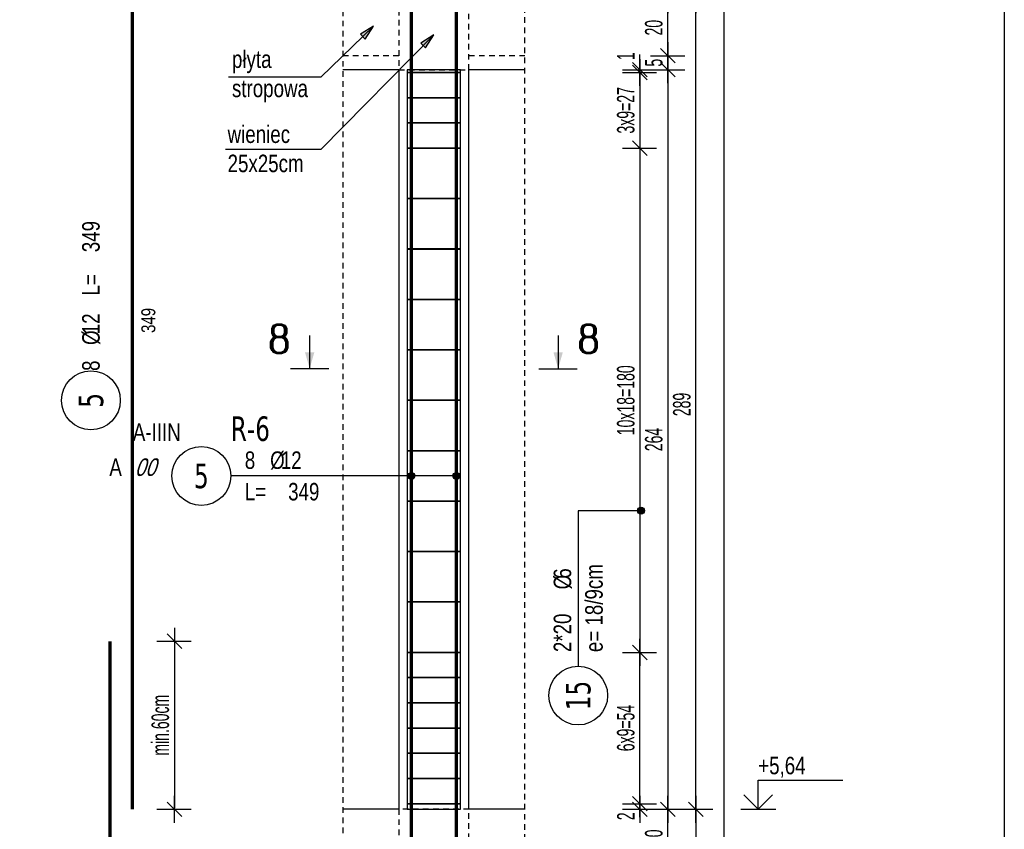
# Model space of a CAD drawing. Header units: millimetres. Extents: x 11988 to 14650, y -1596 to 604.
# Tile 33 of 38: x 13638 to 13989, y -246 to 43. Entities that reach past the tile are written whole.
import ezdxf
from ezdxf.enums import TextEntityAlignment as Align

# ---------------------------------------------------------------- set-up
doc = ezdxf.new("R2010")
doc.units = ezdxf.units.MM
doc.header["$LTSCALE"] = 10
doc.linetypes.add('MP', pattern=[0.36, 0.2, -0.16])
for name, color, linetype in [('BA_txg', 3, 'Continuous'), ('BA_wic', 1, 'Continuous'), ('BA_wis', 2, 'Continuous'), ('BA_wym', 1, 'Continuous'), ('BZ_kot', 7, 'Continuous'), ('BZ_odn', 1, 'Continuous'), ('BZ_opi1', 7, 'Continuous'), ('BZ_opi2', 4, 'Continuous'), ('BZ_opi3', 30, 'Continuous'), ('BZ_opi4', 53, 'Continuous'), ('BZ_P_roz', 11, 'Continuous'), ('BZ_P_wid', 3, 'Continuous'), ('BZ_P_wyc', 134, 'Continuous'), ('BZ_txs', 2, 'Continuous'), ('BZ_wym', 1, 'Continuous')]:
    doc.layers.add(name, color=color, linetype=linetype)
for name, color, linetype, plot in [('BZ_obroz', 137, 'Continuous', False), ('BZ_obw', 230, 'Continuous', False), ('BZ_pom', 6, 'Continuous', False)]:
    doc.layers.add(name, color=color, linetype=linetype, plot=plot)
doc.styles.add('BIKTBG', font='tahoma.ttf', dxfattribs={"width": 0.85})
doc.styles.add('BIKTC', font='bikromsw.shx', dxfattribs={"width": 0.85})
doc.styles.add('BIKTS', font='bikromsw.shx', dxfattribs={"width": 0.8})
doc.styles.add('BIKWYM', font='bikromsw.shx', dxfattribs={"width": 0.6})
doc.styles.add('ROMANC', font='ROMANC.SHX')
doc.dimstyles.new('BA_KR_25_cm', dxfattribs={"dimscale": 0.25, "dimtxt": 25, "dimasz": 1.666667, "dimexe": 24, "dimexo": 0, "dimgap": 0, "dimtad": 0, "dimdec": 1, "dimrnd": 0.5, "dimzin": 9, "dimdsep": 46, "dimtxsty": 'BIKWYM', "dimblk": 'WYM-KR', "dimcen": 0, "dimdle": 20, "dimclrd": 256, "dimclre": 256, "dimclrt": 2, "dimadec": 0, "dimazin": 0, "dimtfac": 0.033333, "dimtdec": 1, "dimtmove": 0, "dimatfit": 3, "dimldrblk": 'WYM-KR', "dimfxl": 25, "dimfxlon": 1, "dimtvp": 0.8, "dimtolj": 1, "dimarcsym": 0})
doc.dimstyles.new('BZ_KP_25_cm', dxfattribs={"dimscale": 0.25, "dimtxt": 25, "dimasz": 1.666667, "dimexe": 24, "dimexo": 0, "dimgap": 0, "dimtad": 0, "dimdec": 1, "dimrnd": 0.5, "dimzin": 9, "dimdsep": 46, "dimtxsty": 'BIKWYM', "dimblk": 'WYM-KR', "dimblk1": 'WYM-KP', "dimblk2": 'WYM-KP', "dimsah": 1, "dimcen": 0, "dimdle": 20, "dimclrd": 256, "dimclre": 256, "dimclrt": 7, "dimadec": 0, "dimazin": 0, "dimtfac": 0.033333, "dimtdec": 1, "dimtmove": 0, "dimatfit": 3, "dimldrblk": 'WYM-KP', "dimfxl": 1, "dimtvp": 0.8, "dimtolj": 1, "dimarcsym": 0})
doc.dimstyles.new('BZ_ST_25_cm', dxfattribs={"dimscale": 0.25, "dimtxt": 25, "dimasz": 1.666667, "dimexe": 24, "dimexo": 0, "dimgap": 0, "dimtad": 0, "dimdec": 1, "dimrnd": 0.5, "dimdsep": 46, "dimtxsty": 'BIKWYM', "dimblk": 'WYM-ST', "dimcen": 0, "dimdle": 20, "dimclrd": 256, "dimclre": 256, "dimclrt": 7, "dimadec": 0, "dimazin": 0, "dimtfac": 0.033333, "dimtdec": 1, "dimtix": 1, "dimtmove": 2, "dimatfit": 3, "dimldrblk": 'WYM-ST', "dimfxl": 1, "dimtvp": 0.8, "dimtolj": 1, "dimtzin": 0, "dimarcsym": 0})

# ---------------------------------------------------------------- blocks, each defined once
blk = doc.blocks.new('WYM-ST')
blk.add_hatch(color=256).paths.add_polyline_path([(-13, 2.88), (0, 0), (-13, -2.88)])
blk.add_lwpolyline([(0, 0), (-13, 2.88), (-13, -2.88), (0, 0)])
blk = doc.blocks.new('ST2')
blk.add_line((13.77, 0), (0, 0))
blk.add_solid([(6.84, -1.95), (6.84, 1.95), (0, 0)])
blk = doc.blocks.new('eprzh')
blk.add_line((-47.9, 0), (47.9, 0))
at = {"xscale": 6, "yscale": 6, "zscale": 6, "rotation": 90}
blk.add_blockref('ST2', (0, 0), dxfattribs=at)
at = {"style": 'ROMANC'}
blk.add_attdef('PRZ', text='', height=70, dxfattribs=at).set_placement((76, 39.4), align=Align.CENTER)
blk = doc.blocks.new('WYM-KR')
at = {"linetype": 'ByBlock'}
blk.add_line((11.52, 0), (-11.52, 0), dxfattribs=at)
at = {"color": 7, "linetype": 'ByBlock'}
blk.add_line((6.24, 6.24), (-6.24, -6.24), dxfattribs=at)
blk = doc.blocks.new('*D332')
at = {"layer": 'BA_wym', "lineweight": -2}
for p, q in [((13686.62, -179.34), (13698.87, -179.34)), ((13692.87, -179.76), (13692.87, -238.92)), ((13686.62, -239.34), (13698.87, -239.34))]:
    blk.add_line(p, q, dxfattribs=at)
at = {"layer": 'Defpoints', "color": 0}
for p in [(13669.87, -179.34), (13677.87, -239.34), (13692.87, -239.34)]:
    blk.add_point(p, dxfattribs=at)
at = {"layer": 'BA_wym', "lineweight": -2, "xscale": 0.4166666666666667, "yscale": 0.4166666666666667, "zscale": 0.4166666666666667}
for p, rotation in [((13692.87, -179.34), 90), ((13692.87, -239.34), 270)]:
    blk.add_blockref('WYM-KR', p, dxfattribs=dict(at, rotation=rotation))
at = {"layer": 'BA_wym', "color": 2, "insert": (13687.87, -209.34), "char_height": 6.25, "attachment_point": 5, "rotation": 90, "style": 'BIKWYM'}
blk.add_mtext('\\A1;min.60cm', dxfattribs=at)
blk = doc.blocks.new('WYM-KP')
blk.add_hatch(color=256).paths.add_polyline_path([(3, 0, 1), (-3, 0, 1)])
blk.add_circle((0, 0), 3)
blk = doc.blocks.new('bik_BlkOpPret', base_point=(608.5, -87.83))
at = {"layer": 'BZ_opi1', "style": 'BIKTS', "width": 0.8}
for tag, p in [('SZTUK', (567.31, -85.33)), ('PRZEDR_FI', (581.12, -85.33)), ('PRZEKROJ', (584.93, -85.33)), ('PRZEDR_L', (567.31, -96.58)), ('DLUGOSC', (582.78, -96.58)), ('UWAGA', (567.31, -105.33))]:
    blk.add_attdef(tag, p, '', height=6.25, dxfattribs=at)
at = {"layer": 'BZ_opi2', "style": 'BIKTBG', "width": 0.8}
blk.add_attdef('NUMER', text='', height=8.75, dxfattribs=at).set_placement((551.81, -87.83), align=Align.MIDDLE_CENTER)
at = {"layer": 'BZ_pom', "width": 0.8}
for tag, p, height, style in [('POZYCJA', (562.31, -75.33), 8.75, 'BIKTBG'), ('GATUNEK', (526.97, -75.33), 6.25, 'BIKTS'), ('METODA_L', (520.17, -87.83), 6.25, 'BIKTS'), ('EURO_KOD', (529.45, -87.83), 6.25, 'BIKTS')]:
    blk.add_attdef(tag, p, '', height=height, dxfattribs=dict(at, style=style))
at = {"layer": 'BZ_wym', "width": 0.8}
for tag, p, height, style, flags in [('PRZEDR_NR', (567.31, -114.71), 8.75, 'BIKTBG', 1), ('PRZEDR_SZT', (567.31, -124.08), 6.25, 'BIKTS', 1), ('TYP_PRETA', (567.31, -133.46), 6.25, 'BIKTS', 3), ('EURO_KOD_SEGMENTY', (580.88, -142.83), 6.25, 'BIKTS', 3), ('HAK_1', (567.31, -152.21), 6.25, 'BIKTS', 3), ('HAK_2', (567.31, -161.58), 6.25, 'BIKTS', 3), ('ID', (567.31, -170.96), 6.25, 'BIKTS', 3), ('ID_C', (567.31, -180.33), 6.25, 'BIKTS', 3), ('b_atr_0', (567.31, -189.71), 6.25, 'BIKTS', 3)]:
    blk.add_attdef(tag, p, '', height=height, dxfattribs=dict(at, style=style, flags=flags))
blk = doc.blocks.new('bik_BlkOpPretW', base_point=(917.65, 307.46))
at = {"layer": 'BZ_opi2', "style": 'BIKTBG', "width": 0.8}
blk.add_attdef('NUMER', text='', height=8.75, dxfattribs=at).set_placement((933.15, 307.46), align=Align.MIDDLE_CENTER)
at = {"layer": 'BZ_opi4', "style": 'BIKTS', "width": 0.8}
for tag, p in [('SZTUK', (943.38, 304.33)), ('PRZEDR_FI', (952.43, 304.33)), ('PRZEKROJ', (956.24, 304.33)), ('PRZEDR_L', (970.04, 304.33)), ('DLUGOSC', (985.52, 304.33))]:
    blk.add_attdef(tag, p, '', height=6.25, dxfattribs=at)
at = {"layer": 'BZ_pom', "width": 0.8}
for tag, p, height, style, flags in [('POZYCJA', (943.38, 294.96), 8.75, 'BIKTBG', 3), ('GATUNEK', (943.38, 285.58), 6.25, 'BIKTS', 1), ('METODA_L', (943.38, 266.83), 6.25, 'BIKTS', 3)]:
    blk.add_attdef(tag, p, '', height=height, dxfattribs=dict(at, style=style, flags=flags))
at = {"layer": 'BZ_wym', "width": 0.8}
for tag, p, height, style, flags in [('UWAGA', (943.38, 276.21), 6.25, 'BIKTS', 1), ('TYP_PRETA', (943.38, 257.46), 6.25, 'BIKTS', 3), ('PRZEDR_NR', (943.38, 248.08), 8.75, 'BIKTBG', 1), ('PRZEDR_SZT', (943.38, 238.71), 6.25, 'BIKTS', 1), ('EURO_KOD', (943.38, 229.33), 6.25, 'BIKTS', 3), ('EURO_KOD_SEGMENTY', (956.95, 229.33), 6.25, 'BIKTS', 3), ('HAK_1', (943.38, 219.96), 6.25, 'BIKTS', 3), ('HAK_2', (943.38, 210.58), 6.25, 'BIKTS', 3), ('ID', (943.38, 201.21), 6.25, 'BIKTS', 3), ('ID_C', (943.38, 191.83), 6.25, 'BIKTS', 3), ('b_atr_0', (943.38, 182.46), 6.25, 'BIKTS', 3)]:
    blk.add_attdef(tag, p, '', height=height, dxfattribs=dict(at, style=style, flags=flags))
blk = doc.blocks.new('*D348')
at = {"layer": 'BA_wym', "lineweight": -2}
for p, q in [((13852.75, -237.34), (13865, -237.34)), ((13859, -236.92), (13859, -236.51)), ((13859, -237.34), (13859, -239.34)), ((13852.75, -239.34), (13865, -239.34)), ((13859, -239.76), (13859, -243.51))]:
    blk.add_line(p, q, dxfattribs=at)
at = {"layer": 'Defpoints', "color": 0}
for p in [(13795, -237.34), (13818, -239.34), (13859, -239.34)]:
    blk.add_point(p, dxfattribs=at)
at = {"layer": 'BA_wym', "lineweight": -2, "xscale": 0.4166666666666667, "yscale": 0.4166666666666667, "zscale": 0.4166666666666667}
for p, rotation in [((13859, -237.34), 270), ((13859, -239.34), 90)]:
    blk.add_blockref('WYM-KR', p, dxfattribs=dict(at, rotation=rotation))
at = {"layer": 'BA_wym', "color": 2, "insert": (13854, -241.84), "char_height": 6.25, "attachment_point": 5, "rotation": 90, "style": 'BIKWYM'}
blk.add_mtext('\\A1;2', dxfattribs=at)
blk = doc.blocks.new('*D349')
at = {"layer": 'BA_wym', "lineweight": -2}
for p, q in [((13852.75, -183.34), (13865, -183.34)), ((13859, -236.92), (13859, -183.76)), ((13852.75, -237.34), (13865, -237.34))]:
    blk.add_line(p, q, dxfattribs=at)
at = {"layer": 'Defpoints', "color": 0}
for p in [(13795, -183.34), (13859, -183.34), (13795, -237.34)]:
    blk.add_point(p, dxfattribs=at)
at = {"layer": 'BA_wym', "lineweight": -2, "xscale": 0.4166666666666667, "yscale": 0.4166666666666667, "zscale": 0.4166666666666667}
for p, rotation in [((13859, -183.34), 90), ((13859, -237.34), 270)]:
    blk.add_blockref('WYM-KR', p, dxfattribs=dict(at, rotation=rotation))
at = {"layer": 'BA_wym', "color": 2, "insert": (13854, -210.34), "char_height": 6.25, "attachment_point": 5, "rotation": 90, "style": 'BIKWYM'}
blk.add_mtext('\\A1;6x9=54', dxfattribs=at)
blk = doc.blocks.new('*D350')
at = {"layer": 'BA_wym', "lineweight": -2}
for p, q in [((13852.75, -3.34), (13865, -3.34)), ((13859, -3.76), (13859, -182.92)), ((13852.75, -183.34), (13865, -183.34))]:
    blk.add_line(p, q, dxfattribs=at)
at = {"layer": 'Defpoints', "color": 0}
for p in [(13795, -3.34), (13795, -183.34), (13859, -183.34)]:
    blk.add_point(p, dxfattribs=at)
at = {"layer": 'BA_wym', "lineweight": -2, "xscale": 0.4166666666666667, "yscale": 0.4166666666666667, "zscale": 0.4166666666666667}
for p, rotation in [((13859, -3.34), 90), ((13859, -183.34), 270)]:
    blk.add_blockref('WYM-KR', p, dxfattribs=dict(at, rotation=rotation))
at = {"layer": 'BA_wym', "color": 2, "insert": (13854, -93.34), "char_height": 6.25, "attachment_point": 5, "rotation": 90, "style": 'BIKWYM'}
blk.add_mtext('\\A1;10x18=180', dxfattribs=at)
blk = doc.blocks.new('*D351')
at = {"layer": 'BA_wym', "lineweight": -2}
for p, q in [((13852.75, 23.66), (13865, 23.66)), ((13859, 24.08), (13859, 24.49)), ((13859, 23.66), (13859, -3.34)), ((13852.75, -3.34), (13865, -3.34)), ((13859, -3.76), (13859, -4.17))]:
    blk.add_line(p, q, dxfattribs=at)
at = {"layer": 'Defpoints', "color": 0}
for p in [(13795, 23.66), (13795, -3.34), (13859, -3.34)]:
    blk.add_point(p, dxfattribs=at)
at = {"layer": 'BA_wym', "lineweight": -2, "xscale": 0.4166666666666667, "yscale": 0.4166666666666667, "zscale": 0.4166666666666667}
for p, rotation in [((13859, 23.66), 270), ((13859, -3.34), 90)]:
    blk.add_blockref('WYM-KR', p, dxfattribs=dict(at, rotation=rotation))
at = {"layer": 'BA_wym', "color": 2, "insert": (13854, 10.16), "char_height": 6.25, "attachment_point": 5, "rotation": 90, "style": 'BIKWYM'}
blk.add_mtext('\\A1;3x9=27', dxfattribs=at)
blk = doc.blocks.new('*D352')
at = {"layer": 'BA_wym', "lineweight": -2}
for p, q in [((13859, 25.08), (13859, 30.05)), ((13852.75, 24.66), (13865, 24.66)), ((13859, 23.66), (13859, 24.66)), ((13852.75, 23.66), (13865, 23.66)), ((13859, 23.24), (13859, 22.83))]:
    blk.add_line(p, q, dxfattribs=at)
at = {"layer": 'Defpoints', "color": 0}
for p in [(13818, 24.66), (13859, 24.66), (13795, 23.66)]:
    blk.add_point(p, dxfattribs=at)
at = {"layer": 'BA_wym', "lineweight": -2, "xscale": 0.4166666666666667, "yscale": 0.4166666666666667, "zscale": 0.4166666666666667}
for p, rotation in [((13859, 24.66), 270), ((13859, 23.66), 90)]:
    blk.add_blockref('WYM-KR', p, dxfattribs=dict(at, rotation=rotation))
at = {"layer": 'BA_wym', "color": 2, "insert": (13854, 29.46), "char_height": 6.25, "attachment_point": 5, "rotation": 90, "style": 'BIKWYM'}
blk.add_mtext('\\A1;1', dxfattribs=at)
blk = doc.blocks.new('*D366')
at = {"layer": 'BA_wym', "lineweight": -2}
for p, q in [((13862.75, -239.34), (13875, -239.34)), ((13869, -258.92), (13869, -239.76)), ((13862.75, -259.34), (13875, -259.34))]:
    blk.add_line(p, q, dxfattribs=at)
at = {"layer": 'Defpoints', "color": 0}
for p in [(13818, -239.34), (13869, -239.34), (13818, -259.34)]:
    blk.add_point(p, dxfattribs=at)
at = {"layer": 'BA_wym', "lineweight": -2, "xscale": 0.4166666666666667, "yscale": 0.4166666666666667, "zscale": 0.4166666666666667}
for p, rotation in [((13869, -239.34), 90), ((13869, -259.34), 270)]:
    blk.add_blockref('WYM-KR', p, dxfattribs=dict(at, rotation=rotation))
at = {"layer": 'BA_wym', "color": 2, "insert": (13864, -249.34), "char_height": 6.25, "attachment_point": 5, "rotation": 90, "style": 'BIKWYM'}
blk.add_mtext('\\A1;20', dxfattribs=at)
blk = doc.blocks.new('*D367')
at = {"layer": 'BA_wym', "lineweight": -2}
for p, q in [((13862.75, 24.66), (13875, 24.66)), ((13869, 24.24), (13869, -238.92)), ((13862.75, -239.34), (13875, -239.34))]:
    blk.add_line(p, q, dxfattribs=at)
at = {"layer": 'Defpoints', "color": 0}
for p in [(13818, 24.66), (13818, -239.34), (13869, -239.34)]:
    blk.add_point(p, dxfattribs=at)
at = {"layer": 'BA_wym', "lineweight": -2, "xscale": 0.4166666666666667, "yscale": 0.4166666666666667, "zscale": 0.4166666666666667}
for p, rotation in [((13869, 24.66), 90), ((13869, -239.34), 270)]:
    blk.add_blockref('WYM-KR', p, dxfattribs=dict(at, rotation=rotation))
at = {"layer": 'BA_wym', "color": 2, "insert": (13864, -107.34), "char_height": 6.25, "attachment_point": 5, "rotation": 90, "style": 'BIKWYM'}
blk.add_mtext('\\A1;264', dxfattribs=at)
blk = doc.blocks.new('*D368')
at = {"layer": 'BA_wym', "lineweight": -2}
for p, q in [((13862.75, 29.66), (13875, 29.66)), ((13869, 29.24), (13869, 25.08)), ((13862.75, 24.66), (13875, 24.66))]:
    blk.add_line(p, q, dxfattribs=at)
at = {"layer": 'Defpoints', "color": 0}
for p in [(13818, 29.66), (13818, 24.66), (13869, 24.66)]:
    blk.add_point(p, dxfattribs=at)
at = {"layer": 'BA_wym', "lineweight": -2, "xscale": 0.4166666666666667, "yscale": 0.4166666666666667, "zscale": 0.4166666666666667}
for p, rotation in [((13869, 29.66), 90), ((13869, 24.66), 270)]:
    blk.add_blockref('WYM-KR', p, dxfattribs=dict(at, rotation=rotation))
at = {"layer": 'BA_wym', "color": 2, "insert": (13864, 27.16), "char_height": 6.25, "attachment_point": 5, "rotation": 90, "style": 'BIKWYM'}
blk.add_mtext('\\A1;5', dxfattribs=at)
blk = doc.blocks.new('*D369')
at = {"layer": 'BA_wym', "lineweight": -2}
for p, q in [((13862.75, 49.66), (13875, 49.66)), ((13869, 30.08), (13869, 49.24)), ((13862.75, 29.66), (13875, 29.66))]:
    blk.add_line(p, q, dxfattribs=at)
at = {"layer": 'Defpoints', "color": 0}
for p in [(13818, 49.66), (13869, 49.66), (13818, 29.66)]:
    blk.add_point(p, dxfattribs=at)
at = {"layer": 'BA_wym', "lineweight": -2, "xscale": 0.4166666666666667, "yscale": 0.4166666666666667, "zscale": 0.4166666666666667}
for p, rotation in [((13869, 49.66), 90), ((13869, 29.66), 270)]:
    blk.add_blockref('WYM-KR', p, dxfattribs=dict(at, rotation=rotation))
at = {"layer": 'BA_wym', "color": 2, "insert": (13864, 39.66), "char_height": 6.25, "attachment_point": 5, "rotation": 90, "style": 'BIKWYM'}
blk.add_mtext('\\A1;20', dxfattribs=at)
blk = doc.blocks.new('*D376')
at = {"layer": 'BA_wym', "lineweight": -2}
for p, q in [((13872.75, -239.34), (13885, -239.34)), ((13879, -239.76), (13879, -527.92)), ((13872.75, -528.34), (13885, -528.34))]:
    blk.add_line(p, q, dxfattribs=at)
at = {"layer": 'Defpoints', "color": 0}
for p in [(13818, -239.34), (13818, -528.34), (13879, -528.34)]:
    blk.add_point(p, dxfattribs=at)
at = {"layer": 'BA_wym', "lineweight": -2, "xscale": 0.4166666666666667, "yscale": 0.4166666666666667, "zscale": 0.4166666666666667}
for p, rotation in [((13879, -239.34), 90), ((13879, -528.34), 270)]:
    blk.add_blockref('WYM-KR', p, dxfattribs=dict(at, rotation=rotation))
at = {"layer": 'BA_wym', "color": 2, "insert": (13874, -383.84), "char_height": 6.25, "attachment_point": 5, "rotation": 90, "style": 'BIKWYM'}
blk.add_mtext('\\A1;289', dxfattribs=at)
blk = doc.blocks.new('*D377')
at = {"layer": 'BA_wym', "lineweight": -2}
for p, q in [((13872.75, 49.66), (13885, 49.66)), ((13879, -238.92), (13879, 49.24)), ((13872.75, -239.34), (13885, -239.34))]:
    blk.add_line(p, q, dxfattribs=at)
at = {"layer": 'Defpoints', "color": 0}
for p in [(13818, 49.66), (13879, 49.66), (13818, -239.34)]:
    blk.add_point(p, dxfattribs=at)
at = {"layer": 'BA_wym', "lineweight": -2, "xscale": 0.4166666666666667, "yscale": 0.4166666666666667, "zscale": 0.4166666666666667}
for p, rotation in [((13879, 49.66), 90), ((13879, -239.34), 270)]:
    blk.add_blockref('WYM-KR', p, dxfattribs=dict(at, rotation=rotation))
at = {"layer": 'BA_wym', "color": 2, "insert": (13874, -94.84), "char_height": 6.25, "attachment_point": 5, "rotation": 90, "style": 'BIKWYM'}
blk.add_mtext('\\A1;289', dxfattribs=at)
blk = doc.blocks.new('*D379')
at = {"layer": 'BA_wym', "lineweight": -2}
for p, q in [((13882.75, 340.66), (13895, 340.66)), ((13889, 340.24), (13889, -947.92)), ((13882.75, -948.34), (13895, -948.34))]:
    blk.add_line(p, q, dxfattribs=at)
at = {"layer": 'Defpoints', "color": 0}
for p in [(13818, 340.66), (13818, -948.34), (13889, -948.34)]:
    blk.add_point(p, dxfattribs=at)
at = {"layer": 'BA_wym', "lineweight": -2, "xscale": 0.4166666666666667, "yscale": 0.4166666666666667, "zscale": 0.4166666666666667}
for p, rotation in [((13889, 340.66), 90), ((13889, -948.34), 270)]:
    blk.add_blockref('WYM-KR', p, dxfattribs=dict(at, rotation=rotation))
at = {"layer": 'BA_wym', "color": 2, "insert": (13884, -303.84), "char_height": 6.25, "attachment_point": 5, "rotation": 90, "style": 'BIKWYM'}
blk.add_mtext('\\A1;1289', dxfattribs=at)
blk = doc.blocks.new('*U29')
for p, q in [((0, 4.17), (12.08, 4.17)), ((0, 0), (0, 4.17))]:
    blk.add_line(p, q)
at = {"color": 1}
blk.add_line((-2.5, 0), (2.5, 0), dxfattribs=at)
blk.add_lwpolyline([(-2.06, 2.06), (0, 0), (2.06, 2.06)])
at = {"style": 'BIKTS', "width": 0.8}
blk.add_attdef('POZIOM', text='', height=2.5, dxfattribs=at).set_placement((0, 6.25), align=Align.MIDDLE_LEFT)
blk = doc.blocks.new('bik_BlkOpPretU', base_point=(1570.94, 615.52))
at = {"layer": 'BZ_opi2', "style": 'BIKTBG', "width": 0.8}
blk.add_attdef('NUMER', text='', height=8.75, dxfattribs=at).set_placement((1514.25, 615.52), align=Align.MIDDLE_CENTER)
at = {"layer": 'BZ_opi4', "style": 'BIKTS', "width": 0.8}
for tag, p in [('SZTUK', (1529.75, 618.02)), ('PRZEDR_FI', (1538.8, 618.02)), ('PRZEKROJ', (1542.61, 618.02)), ('PRZEDR_L', (1529.75, 606.77)), ('DLUGOSC', (1545.23, 606.77)), ('UWAGA', (1529.75, 598.02))]:
    blk.add_attdef(tag, p, '', height=6.25, dxfattribs=at)
at = {"layer": 'BZ_pom', "width": 0.8}
for tag, p, height, style in [('POZYCJA', (1524.75, 628.02), 8.75, 'BIKTBG'), ('GATUNEK', (1483.8, 628.02), 6.25, 'BIKTS'), ('METODA_L', (1489.99, 615.52), 6.25, 'BIKTS')]:
    blk.add_attdef(tag, p, '', height=height, dxfattribs=dict(at, style=style))
at = {"layer": 'BZ_wym', "width": 0.8}
for tag, p, height, style, flags in [('PRZEDR_NR', (1529.75, 588.65), 8.75, 'BIKTBG', 1), ('PRZEDR_SZT', (1529.75, 579.27), 6.25, 'BIKTS', 1), ('TYP_PRETA', (1529.75, 569.9), 6.25, 'BIKTS', 3), ('EURO_KOD', (1529.75, 560.52), 6.25, 'BIKTS', 3), ('EURO_KOD_SEGMENTY', (1544.75, 560.52), 6.25, 'BIKTS', 3), ('HAK_1', (1529.75, 551.15), 6.25, 'BIKTS', 3), ('HAK_2', (1529.75, 541.77), 6.25, 'BIKTS', 3), ('ID', (1529.75, 532.4), 6.25, 'BIKTS', 3), ('ID_C', (1529.75, 523.02), 6.25, 'BIKTS', 3), ('b_atr_0', (1529.75, 513.65), 6.25, 'BIKTS', 3)]:
    blk.add_attdef(tag, p, '', height=height, dxfattribs=dict(at, style=style, flags=flags))

msp = doc.modelspace()

# ---------------------------------------------------------------- linework, layer by layer
at = {"layer": 'BA_wic', "linetype": 'MP'}
for points in [[(13753, 348.16), (13753, -955.84)], [(13818, -955.84), (13818, 348.16)], [(13773, 49.66), (13773, 24.66), (13798, 24.66), (13798, 49.66), (13773, 49.66)], [(13773, 29.66), (13753, 29.66)], [(13818, 29.66), (13798, 29.66)], [(13773, -239.34), (13773, -264.34), (13798, -264.34), (13798, -239.34), (13773, -239.34)]]:
    msp.add_lwpolyline(points, dxfattribs=at)
at = {"layer": 'BA_wis'}
for points in [[(13773, 24.66), (13753, 24.66)], [(13773, 24.66), (13773, -239.34)], [(13798, -239.34), (13798, 24.66)], [(13818, 24.66), (13798, 24.66)], [(13773, -239.34), (13753, -239.34)], [(13818, -239.34), (13798, -239.34)]]:
    msp.add_lwpolyline(points, dxfattribs=at)
at = {"layer": 'BZ_obroz'}
msp.add_lwpolyline([(13776, -239.34), (13795, -239.34), (13794.99, 24.66), (13776, 24.66)], close=True, dxfattribs=at)
at = {"layer": 'BZ_obw'}
msp.add_lwpolyline([(11988.13, 603.77), (13989.08, 603.77), (13989.08, -982.33), (11988.13, -982.33)], close=True, dxfattribs=at)
at = {"layer": 'BZ_odn', "color": 252}
for centre in [(13663.07, -93.37), (13837, -198.73)]:
    msp.add_circle(centre, 10.5, dxfattribs=at)
at = {"layer": 'BZ_odn'}
msp.add_circle((13702.5, -120.34), 10.5, dxfattribs=at)
at = {"layer": 'BZ_P_roz', "const_width": 0.6}
for points in [[(13776, 23.66), (13795, 23.66)], [(13776, 14.66), (13795, 14.66)], [(13776, 5.66), (13795, 5.66)], [(13776, -3.34), (13795, -3.34)], [(13776, -21.34), (13795, -21.34)], [(13776, -39.34), (13795, -39.34)], [(13776, -57.34), (13795, -57.34)], [(13776, -75.34), (13795, -75.34)], [(13776, -93.34), (13795, -93.34)], [(13776, -111.34), (13795, -111.34)], [(13776, -129.34), (13795, -129.34)], [(13776, -147.34), (13795, -147.34)], [(13776, -165.34), (13795, -165.34)], [(13776, -183.34), (13795, -183.34)], [(13776, -192.34), (13795, -192.34)], [(13776, -201.34), (13795, -201.34)], [(13776, -210.34), (13795, -210.34)], [(13776, -219.34), (13795, -219.34)], [(13776, -228.34), (13795, -228.34)], [(13776, -237.34), (13795, -237.34)]]:
    msp.add_lwpolyline(points, dxfattribs=at)
at = {"layer": 'BZ_P_wid', "const_width": 1.2}
for points in [[(13777.46, 109.66), (13777.46, -239.34)], [(13793.53, 109.66), (13793.53, -239.34)], [(13777.46, -179.34), (13777.46, -528.34)], [(13793.53, -179.34), (13793.53, -528.34)]]:
    msp.add_lwpolyline(points, dxfattribs=at)
at = {"layer": 'BZ_P_wyc', "linetype": 'Continuous', "const_width": 1.2}
for points in [[(13677.87, 109.66), (13677.87, -239.34)], [(13669.87, -179.34), (13669.87, -528.34)]]:
    msp.add_lwpolyline(points, dxfattribs=at)

# ---------------------------------------------------------------- block references
ref = msp.add_blockref('bik_BlkOpPretW', (13663.07, -108.87), dxfattribs=dict(rotation=90))
ref.add_attrib('NUMER', '5', dxfattribs={"layer": 'BZ_opi2', "height": 8.75, "rotation": 90, "style": 'BIKTBG', "width": 0.8}).set_placement((13663.07, -93.37), align=Align.MIDDLE_CENTER)
ref.add_attrib('SZTUK', '8', (13666.2, -82.87), dxfattribs={"layer": 'BZ_opi4', "height": 6.25, "rotation": 90, "style": 'BIKTS', "width": 0.8})
ref.add_attrib('PRZEKROJ', '12', (13666.2, -69.78), dxfattribs={"layer": 'BZ_opi4', "height": 6.25, "rotation": 90, "style": 'BIKTS', "width": 0.8})
ref.add_attrib('DLUGOSC', '349', (13666.2, -40.49), dxfattribs={"layer": 'BZ_opi4', "height": 6.25, "rotation": 90, "style": 'BIKTS', "width": 0.8})
ref.add_attrib('PRZEDR_FI', '%%c', (13666.2, -73.59), dxfattribs={"layer": 'BZ_opi4', "height": 6.25, "rotation": 90, "style": 'BIKTS', "width": 0.8})
ref.add_attrib('PRZEDR_L', 'L=', (13666.2, -55.97), dxfattribs={"layer": 'BZ_opi4', "height": 6.25, "rotation": 90, "style": 'BIKTS', "width": 0.8})
ref = msp.add_blockref('bik_BlkOpPret', (13756.8, -120.34))
ref.add_attrib('NUMER', '5', dxfattribs={"layer": 'BZ_opi2', "height": 8.75, "style": 'BIKTBG', "width": 0.8}).set_placement((13702.5, -120.34), align=Align.MIDDLE_CENTER)
ref.add_attrib('POZYCJA', 'R-6', (13713, -107.84), dxfattribs={"layer": 'BZ_pom', "height": 8.75, "style": 'BIKTBG', "width": 0.8})
ref.add_attrib('SZTUK', '8', (13718, -117.84), dxfattribs={"layer": 'BZ_opi1', "height": 6.25, "style": 'BIKTS', "width": 0.8})
ref.add_attrib('GATUNEK', 'A-IIIN', (13678.04, -107.84), dxfattribs={"layer": 'BZ_pom', "height": 6.25, "style": 'BIKTS', "width": 0.8})
ref.add_attrib('PRZEKROJ', '12', (13730.85, -117.84), dxfattribs={"layer": 'BZ_opi1', "height": 6.25, "style": 'BIKTS', "width": 0.8})
ref.add_attrib('DLUGOSC', '349', (13733.47, -129.09), dxfattribs={"layer": 'BZ_opi1', "height": 6.25, "style": 'BIKTS', "width": 0.8})
ref.add_attrib('METODA_L', 'A', (13669.66, -120.34), dxfattribs={"layer": 'BZ_pom', "height": 6.25, "style": 'BIKTS', "width": 0.8})
ref.add_attrib('PRZEDR_FI', '%%c', (13727.04, -117.84), dxfattribs={"layer": 'BZ_opi1', "height": 6.25, "style": 'BIKTS', "width": 0.8})
ref.add_attrib('PRZEDR_L', 'L=', (13718, -129.09), dxfattribs={"layer": 'BZ_opi1', "height": 6.25, "style": 'BIKTS', "width": 0.8})
ref.add_attrib('EURO_KOD', '00', (13678.71, -120.34), dxfattribs={"layer": 'BZ_pom', "height": 6.25, "style": 'BIKTS', "oblique": 18, "width": 0.8})
ref = msp.add_blockref('bik_BlkOpPretU', (13837, -132.75), dxfattribs=dict(rotation=90))
ref.add_attrib('NUMER', '15', dxfattribs={"layer": 'BZ_opi2', "height": 8.75, "rotation": 90, "style": 'BIKTBG', "width": 0.8}).set_placement((13837, -198.73), align=Align.MIDDLE_CENTER)
ref.add_attrib('SZTUK', '2*20', (13834.5, -183.23), dxfattribs={"layer": 'BZ_opi4', "height": 6.25, "rotation": 90, "style": 'BIKTS', "width": 0.8})
ref.add_attrib('PRZEKROJ', '6', (13834.5, -157.03), dxfattribs={"layer": 'BZ_opi4', "height": 6.25, "rotation": 90, "style": 'BIKTS', "width": 0.8})
ref.add_attrib('UWAGA', 'e= 18/9cm', (13845.75, -183.23), dxfattribs={"layer": 'BZ_opi4', "height": 6.25, "rotation": 90, "style": 'BIKTS', "width": 0.8})
ref.add_attrib('PRZEDR_FI', '%%c', (13834.5, -160.84), dxfattribs={"layer": 'BZ_opi4', "height": 6.25, "rotation": 90, "style": 'BIKTS', "width": 0.8})
at = {"layer": 'BA_txg'}
ref = msp.add_blockref('eprzh', (13741.15, -82.06), dxfattribs=dict(at, xscale=-0.142857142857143, yscale=0.1428571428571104, zscale=0.142857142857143))
ref.add_attrib('PRZ', '8', dxfattribs={"layer": '0', "height": 10, "style": 'ROMANC'}).set_placement((13730.29, -76.43), align=Align.CENTER)
at = {"layer": 'BA_txg', "xscale": 0.142857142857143, "yscale": 0.142857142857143, "zscale": 0.142857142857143}
msp.add_blockref('eprzh', (13829.84, -82.06), dxfattribs=at).add_auto_attribs({'PRZ': '8'})
at = {"layer": 'BZ_kot', "xscale": 2.5, "yscale": 2.5, "zscale": 2.5}
msp.add_blockref('*U29', (13901.25, -239.34), dxfattribs=at).add_auto_attribs({'POZIOM': '+5,64'})

# ---------------------------------------------------------------- texts
at = {"layer": 'BZ_opi3', "style": 'BIKTC', "width": 0.8}
msp.add_text('349', height=5, rotation=90.0002, dxfattribs=at).set_placement((13683.57, -64.84), align=Align.MIDDLE_CENTER)
at = {"layer": 'BZ_txs', "char_height": 6.25, "width": 113.0116, "attachment_point": 1, "style": 'BIKTS'}
for s, insert in [('płyta\\Pstropowa', (13713.42, 31.54)), ('wieniec\\P25x25cm', (13711.86, 4.76))]:
    msp.add_mtext(s, dxfattribs=dict(at, insert=insert))

# ---------------------------------------------------------------- dimensions: what is measured, and where the dimension line sits
at = {"layer": 'BA_wym'}
for base, p1, p2, override, picture, middle in [((13889, -948.34), (13818, 340.66), (13818, -948.34), {"dimrnd": 1, "dimblk": 'WYM-KR', "dimatfit": 1}, '*D379', (13884, -303.84)), ((13869, 49.66), (13818, 29.66), (13818, 49.66), {"dimatfit": 1}, '*D369', (13864, 39.66)), ((13879, 49.66), (13818, -239.34), (13818, 49.66), {"dimrnd": 1, "dimblk": 'WYM-KR', "dimatfit": 1}, '*D377', (13874, -94.84)), ((13869, 24.66), (13818, 29.66), (13818, 24.66), {"dimatfit": 1}, '*D368', (13864, 27.16)), ((13869, -239.34), (13818, 24.66), (13818, -239.34), {"dimrnd": 1, "dimblk": 'WYM-KR', "dimatfit": 1}, '*D367', (13864, -107.34)), ((13859, -239.34), (13795, -237.34), (13818, -239.34), {"dimatfit": 1}, '*D348', (13854, -241.84)), ((13869, -239.34), (13818, -259.34), (13818, -239.34), {"dimatfit": 1}, '*D366', (13864, -249.34)), ((13879, -528.34), (13818, -239.34), (13818, -528.34), {"dimrnd": 1, "dimblk": 'WYM-KR', "dimatfit": 1}, '*D376', (13874, -383.84))]:
    dim = msp.add_linear_dim(base=base, p1=p1, p2=p2, angle=90, dimstyle='BA_KR_25_cm', override=override, dxfattribs=at)
    dim.commit()
    dim.dimension.update_dxf_attribs({"geometry": picture, "text_midpoint": middle})
dim = msp.add_linear_dim(base=(13859, 24.66), p1=(13795, 23.66), p2=(13818, 24.66), angle=90, dimstyle='BA_KR_25_cm', override={"dimrnd": 1, "dimatfit": 1}, dxfattribs=at)
dim.commit()
dim.dimension.update_dxf_attribs({"geometry": '*D352', "text_midpoint": (13859, 29.46), "dimtype": 160})
dim = msp.add_linear_dim(base=(13859, -3.34), p1=(13795, 23.66), p2=(13795, -3.34), angle=90, text='3x9=<>', dimstyle='BA_KR_25_cm', override={"dimtxsty": 'BIKWYM', "dimatfit": 1}, dxfattribs=at)
dim.commit()
dim.dimension.update_dxf_attribs({"geometry": '*D351', "text_midpoint": (13859, 10.16), "dimtype": 160})
for base, p1, p2, text, picture, middle in [((13859, -183.34), (13795, -3.34), (13795, -183.34), '10x18=<>', '*D350', (13854, -93.34)), ((13692.87, -239.34), (13669.87, -179.34), (13677.87, -239.34), 'min.60cm', '*D332', (13687.87, -209.34)), ((13859, -183.34), (13795, -237.34), (13795, -183.34), '6x9=<>', '*D349', (13854, -210.34))]:
    dim = msp.add_linear_dim(base=base, p1=p1, p2=p2, angle=90, text=text, dimstyle='BA_KR_25_cm', override={"dimtxsty": 'BIKWYM', "dimatfit": 1}, dxfattribs=at)
    dim.commit()
    dim.dimension.update_dxf_attribs({"geometry": picture, "text_midpoint": middle})

# ---------------------------------------------------------------- leaders
at = {"layer": 'BZ_odn'}
for points, dimstyle in [([(13763.99, 40.24), (13745.1, 22.05), (13712.21, 22.05)], 'BZ_ST_25_cm'), ([(13785.5, 37.16), (13745.1, -3.81), (13711.07, -3.81)], 'BZ_ST_25_cm'), ([(13777.46, -120.34), (13753, -120.34), (13713, -120.34)], 'BZ_KP_25_cm'), ([(13793.53, -120.34), (13753, -120.34), (13713, -120.34)], 'BZ_KP_25_cm')]:
    msp.add_leader(points, dimstyle=dimstyle, dxfattribs=at)
at = {"layer": 'BZ_odn', "color": 252}
msp.add_leader([(13859.42, -132.75), (13837, -132.75), (13837, -188.23)], dimstyle='BZ_KP_25_cm', override={"dimclrd": 252}, dxfattribs=at)

doc.saveas('drawing.dxf')
